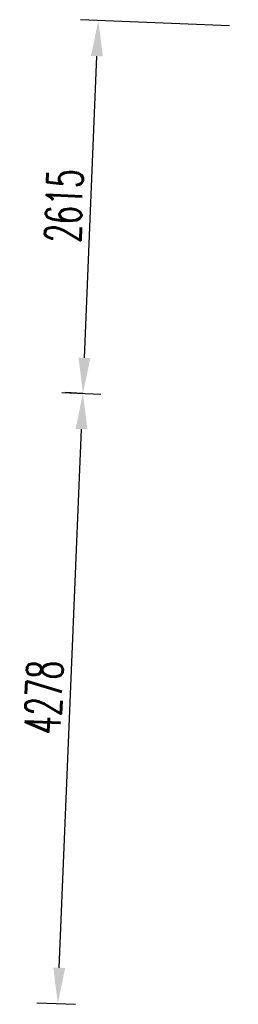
# Model space of a CAD drawing. Header units: millimetres. Extents: x 941089 to 2922714, y 799810 to 1997150.
# Tile 97 of 99: x 1935805 to 1937338, y 1990253 to 1997150. Entities that reach past the tile are written whole.
import ezdxf

# ---------------------------------------------------------------- set-up
doc = ezdxf.new("R2010")
doc.units = ezdxf.units.MM
doc.header["$LTSCALE"] = 10
doc.header["$PDMODE"] = 3
doc.header["$PDSIZE"] = 5
doc.linetypes.add('DASHDOT', pattern=[1, 0.5, -0.25, 0, -0.25])
doc.layers.get('DEFPOINTS').update_dxf_attribs({"color": 21})
doc.layers.add('FO-00 - FURN$0$DIM-GROMMETS', color=21, linetype='Continuous')
doc.layers.add('REVISION', color=1, linetype='DASHDOT')
doc.styles.add('FO-00 - FURN$0$Standard', font='romans.shx', dxfattribs={"width": 0.6})
doc.dimstyles.new('FO-00 - FURN$0$ISO-25', dxfattribs={"dimscale": 100, "dimtxt": 2.5, "dimasz": 2.5, "dimexe": 1.25, "dimexo": 0.625, "dimtad": 1, "dimdec": 0, "dimtxsty": 'FO-00 - FURN$0$Standard', "dimcen": 2.5, "dimclrd": 21, "dimclre": 21, "dimadec": 0, "dimazin": 0, "dimtfac": 1, "dimtdec": 0, "dimtmove": 0, "dimatfit": 3, "dimfxl": 0, "dimarcsym": 0})

# ---------------------------------------------------------------- blocks, each defined once
blk = doc.blocks.new('*D579')
at = {"layer": 'DEFPOINTS', "color": 0}
for p in [(1936038.4, 1994541.2, 0), (1936248.6, 1994532.5), (1935861.7, 1990266.9, 0)]:
    blk.add_point(p, dxfattribs=at)
at = {"layer": 'FO-00 - FURN$0$DIM-GROMMETS', "color": 21, "lineweight": -2}
for p, q in [((1936100.8, 1994538.6), (1936373.5, 1994527.4)), ((1936082.3, 1990508), (1936238.3, 1994282.7)), ((1935924.2, 1990264.3), (1936196.9, 1990253))]:
    blk.add_line(p, q, dxfattribs=at)
at = {"layer": 'FO-00 - FURN$0$DIM-GROMMETS', "color": 21}
for points in [[(1936196.7, 1994284.5), (1936279.9, 1994281), (1936248.6, 1994532.5)], [(1936040.7, 1990509.7), (1936123.9, 1990506.3), (1936072, 1990258.2)]]:
    blk.add_solid(points, dxfattribs=at)
at = {"layer": 'FO-00 - FURN$0$DIM-GROMMETS', "color": 0, "insert": (1935973, 1992403.1), "char_height": 250, "attachment_point": 5, "rotation": 87.63356, "style": 'FO-00 - FURN$0$Standard'}
blk.add_mtext('4278', dxfattribs=at)
blk = doc.blocks.new('*D580')
at = {"layer": 'DEFPOINTS', "color": 0}
for p in [(1936356.6, 1997145), (1937338.5, 1997104.5), (1936311.1, 1994530, 0)]:
    blk.add_point(p, dxfattribs=at)
at = {"layer": 'FO-00 - FURN$0$DIM-GROMMETS', "color": 21, "lineweight": -2}
for p, q in [((1937276, 1997107.1), (1936231.7, 1997150.2)), ((1936258.9, 1994782.3), (1936346.3, 1996895.3)), ((1936248.6, 1994532.5), (1936123.7, 1994537.7))]:
    blk.add_line(p, q, dxfattribs=at)
at = {"layer": 'FO-00 - FURN$0$DIM-GROMMETS', "color": 21}
for points in [[(1936304.6, 1996897), (1936387.9, 1996893.5), (1936356.6, 1997145)], [(1936217.3, 1994784), (1936300.6, 1994780.6), (1936248.6, 1994532.5)]]:
    blk.add_solid(points, dxfattribs=at)
at = {"layer": 'FO-00 - FURN$0$DIM-GROMMETS', "color": 0, "insert": (1936115.3, 1995846.5), "char_height": 250, "attachment_point": 5, "rotation": 87.63356, "style": 'FO-00 - FURN$0$Standard'}
blk.add_mtext('2615', dxfattribs=at)
blk = doc.blocks.new('FO-00 - FURN')
at = {"layer": 'FO-00 - FURN$0$DIM-GROMMETS'}
for base, p1, p2, picture, middle in [((1936356.6, 1997145), (1936311.1, 1994530, 0), (1937338.5, 1997104.5), '*D580', (1936115.3, 1995846.5)), ((1936248.6, 1994532.5, 0), (1935861.7, 1990266.9), (1936038.4, 1994541.2), '*D579', (1935973, 1992403.1, 0))]:
    dim = blk.add_linear_dim(base=base, p1=p1, p2=p2, angle=87.63356, dimstyle='FO-00 - FURN$0$ISO-25', dxfattribs=at)
    dim.commit()
    dim.dimension.update_dxf_attribs({"geometry": picture, "text_midpoint": middle})

msp = doc.modelspace()

# ---------------------------------------------------------------- block references
at = {"layer": 'REVISION'}
msp.add_blockref('FO-00 - FURN', (0, 0), dxfattribs=at)

doc.saveas('drawing.dxf')
